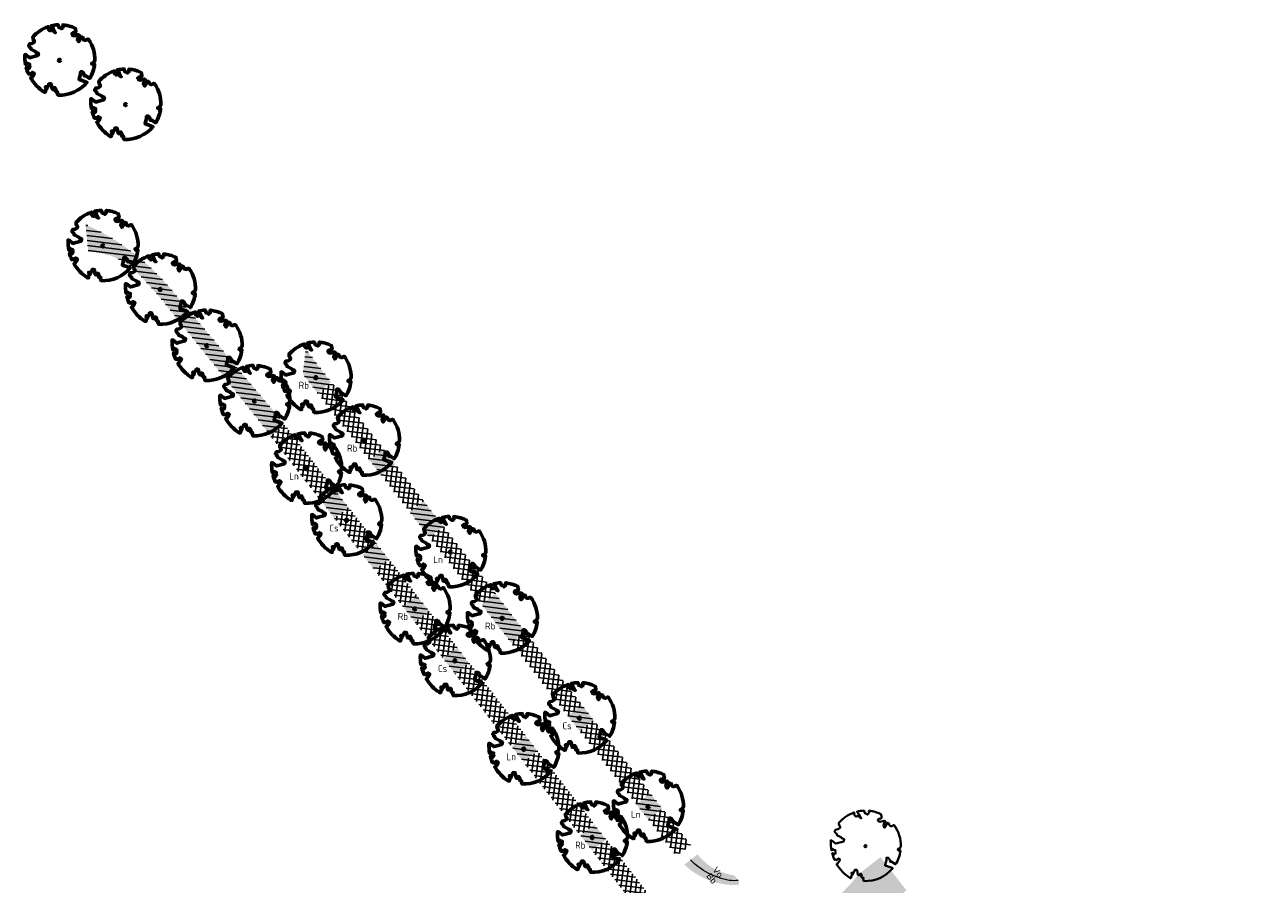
# Model space of a CAD drawing. Header units: metres. Extents: x 197065 to 198435, y 354837 to 355601.
# Tile 9 of 10: x 197065 to 197226, y 355490 to 355601. Entities that reach past the tile are written whole.
import ezdxf

# ---------------------------------------------------------------- set-up
doc = ezdxf.new("R2010")
doc.units = ezdxf.units.M
for name, color, linetype, lineweight in [('N-WE-GR-BEPLANING-T', 7, 'Continuous', 20), ('N-WE-GR-BOOM-S', 86, 'Continuous', 40), ('N-WE-GR-BOOMSPIEGELS-A', 62, 'Continuous', 20), ('N-WE-GR-PLANTVAKKEN-G', 7, 'Continuous', 20)]:
    doc.layers.add(name, color=color, linetype=linetype, lineweight=lineweight)
doc.layers.add('N-WE-GR-GREENTOCOLOUR-A', color=7, linetype='Continuous', lineweight=20, true_color=0x008f00)
doc.layers.add('N-WE-GR-PLANTVAKKEN-A', color=7, linetype='Continuous', lineweight=20, true_color=0xffab57)
doc.layers.add('N-WE-RI-BOMENSTROOK_BOMENGROND-A', color=252, linetype='Continuous')
doc.layers.add('N-WE-RI-BOMENSTROOK_BOMENZAND-A', color=252, linetype='Continuous')
doc.styles.add('NLCS-ISO-M500-T25', font='NLCS-ISO.ttf', dxfattribs={"height": 1})
doc.styles.get("Standard").update_dxf_attribs({"font": 'arial.ttf'})
pattern_1 = [(352.816941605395, (197149.4492338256, 355488.5934941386), (0.07940031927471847, 0.6300163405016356), [])]
pattern_2 = [(352.816941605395, (197149.4492338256, 355488.5934941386), (0.07940031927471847, 0.6300163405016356), []), (82.81694160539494, (197149.4492338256, 355488.5934941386), (-0.6300163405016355, 0.07940031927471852), [])]

# ---------------------------------------------------------------- blocks, each defined once
blk = doc.blocks.new('*U6')
at = {"color": 86, "lineweight": 60}
blk.add_lwpolyline([(0.4325246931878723, 4.711883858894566), (0.4412366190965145, 4.722067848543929), (0.4495406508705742, 4.730963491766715), (0.457499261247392, 4.738955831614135), (0.4651749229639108, 4.746429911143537), (0.4726301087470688, 4.753770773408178), (0.4799272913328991, 4.761363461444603), (0.4871289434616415, 4.769593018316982), (0.4942975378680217, 4.778844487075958), (0.5013792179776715, 4.78953650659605), (0.507854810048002, 4.802222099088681), (0.5130888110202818, 4.817487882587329), (0.5164457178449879, 4.835920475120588), (0.5172900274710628, 4.858106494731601), (0.5149862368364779, 4.884632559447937), (0.5088988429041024, 4.916085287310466), (0.4752610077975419, 5.034436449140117, -0.5293802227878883), (0.5290991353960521, 5.098767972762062, -0.08713876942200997), (2.218306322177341, 4.624671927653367, -0.3723405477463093), (2.284485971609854, 4.472597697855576), (2.353810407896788, 4.119139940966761), (2.180208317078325, 3.946086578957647), (1.99206671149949, 3.985480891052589), (1.766984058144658, 3.816663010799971), (1.853127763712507, 3.602310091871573), (2.086202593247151, 3.527331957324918), (2.711896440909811, 3.67116193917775), (2.864476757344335, 3.58686285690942), (2.849520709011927, 3.452573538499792), (2.706793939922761, 3.364669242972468), (2.577044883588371, 2.941253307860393), (2.743005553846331, 2.669806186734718), (3.167776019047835, 3.346672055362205, -0.5046405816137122), (3.406018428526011, 3.139734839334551, 0.3319483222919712), (3.543642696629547, 2.921146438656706, 0.282007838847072), (3.99290985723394, 3.003759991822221), (3.956968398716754, 2.985163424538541, -0.5121558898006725), (4.162740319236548, 2.983535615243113, -0.1607604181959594), (5.094490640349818, -0.05607239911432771), (4.977332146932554, -0.1690536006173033), (4.976312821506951, -0.2938416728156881), (4.8618704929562, -0.3148519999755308), (4.876229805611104, -0.4378637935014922), (4.698090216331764, -0.3805204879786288), (4.644143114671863, -0.5192137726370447), (4.863809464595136, -0.6652633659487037), (4.932503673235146, -0.7196641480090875), (5.053640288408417, -0.5992007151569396, -0.1063709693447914), (4.340554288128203, -2.610345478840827), (3.70529781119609, -2.2009414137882), (3.587571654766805, -2.281876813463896), (3.512459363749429, -1.944794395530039), (3.286149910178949, -1.67334727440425), (3.023546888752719, -1.675915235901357), (3.029665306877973, -1.990035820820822), (2.830389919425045, -2.677651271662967), (2.860626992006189, -2.808775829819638), (3.005150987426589, -2.829446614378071), (3.929857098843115, -3.182947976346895, -0.2362982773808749), (-0.2250862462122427, -5.013472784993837, 0.1596250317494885), (-0.3470448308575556, -4.770134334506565, 0.3508021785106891), (-0.3148115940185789, -4.527846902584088, -0.5046405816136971), (-0.6000098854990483, -4.392775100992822), (-0.530619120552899, -4.170222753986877), (-0.6474450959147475, -3.962362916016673), (-0.8016343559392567, -3.977834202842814), (-0.8248145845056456, -4.14384857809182), (-0.941790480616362, -4.211479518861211), (-1.080272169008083, -4.105602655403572), (-1.199847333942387, -3.474824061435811), (-1.291065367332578, -3.383747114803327), (-1.521968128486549, -3.390946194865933), (-1.586173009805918, -3.664879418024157), (-1.680264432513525, -3.694423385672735), (-1.769024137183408, -3.922911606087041), (-2.003269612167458, -3.79763926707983, 0.7335825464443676), (-1.917708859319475, -3.972704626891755, -0.8616245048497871), (-1.870123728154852, -4.127626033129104, 0.2799778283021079), (-2.04306959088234, -4.392508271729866), (-2.03586990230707, -4.402599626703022, -0.8270561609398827), (-2.207893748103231, -4.582742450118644, -0.1167741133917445), (-4.152188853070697, -2.556267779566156), (-4.114413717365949, -2.549202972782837), (-4.083543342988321, -2.540638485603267), (-4.058769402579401, -2.530881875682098), (-4.039283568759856, -2.520240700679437), (-4.02427751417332, -2.509022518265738), (-4.012942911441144, -2.497534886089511), (-4.004471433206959, -2.486085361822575), (-3.767567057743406, -2.183934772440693), (-3.762478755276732, -2.173394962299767), (-3.758320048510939, -2.163280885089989), (-3.754774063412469, -2.153365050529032), (-3.751523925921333, -2.143419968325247), (-3.748252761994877, -2.133218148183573), (-3.744643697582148, -2.12253209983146), (-3.740379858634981, -2.111134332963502), (-3.735144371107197, -2.09879735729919), (-3.7287288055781, -2.085363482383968), (-3.721358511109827, -2.070954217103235), (-3.713367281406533, -2.055760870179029), (-3.705088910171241, -2.03997475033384), (-3.696857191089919, -2.02378716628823), (-3.689005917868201, -2.007389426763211), (-3.681868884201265, -1.990972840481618), (-3.675779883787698, -1.974728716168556), (-3.671016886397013, -1.958854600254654), (-3.667634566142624, -1.943572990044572), (-3.665631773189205, -1.929112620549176), (-3.665007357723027, -1.915702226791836), (-3.665760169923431, -1.903570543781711), (-3.66788905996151, -1.892946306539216), (-3.671392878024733, -1.884058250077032), (-3.676270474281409, -1.877135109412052), (-3.682496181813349, -1.87228834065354), (-3.689946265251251, -1.869160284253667), (-3.698472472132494, -1.867276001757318), (-3.707926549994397, -1.86616055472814), (-3.718160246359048, -1.865339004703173), (-3.72902530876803, -1.864336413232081), (-3.740373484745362, -1.86267784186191), (-3.752056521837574, -1.859888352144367), (-3.763951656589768, -1.855601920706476), (-3.776038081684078, -1.849888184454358), (-3.788320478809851, -1.842925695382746), (-3.800803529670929, -1.834893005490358), (-3.813491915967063, -1.8259686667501), (-3.826390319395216, -1.816331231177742), (-3.839503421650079, -1.806159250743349), (-3.852835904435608, -1.795631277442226), (-3.866362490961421, -1.784873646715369), (-3.879938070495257, -1.773803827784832), (-3.893387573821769, -1.76228707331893), (-3.906535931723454, -1.750188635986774), (-4.149695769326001, -2.02842049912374), (-4.161716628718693, -2.014754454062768), (-4.172911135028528, -2.000102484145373), (-4.183104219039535, -1.984329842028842), (-4.192608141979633, -1.967625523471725), (-4.203684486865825, -1.951473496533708), (-4.219082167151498, -1.937681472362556), (-4.241550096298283, -1.928057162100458), (-4.273837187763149, -1.924408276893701), (-4.318692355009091, -1.928542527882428), (-4.378864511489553, -1.942267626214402), (-4.457102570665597, -1.96739128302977, -0.04099741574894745), (-4.791147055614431, -1.027236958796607), (-4.617442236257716, -1.057135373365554), (-4.462688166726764, -1.156360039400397), (-4.380222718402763, -1.081691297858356), (-4.281020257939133, -0.9269601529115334), (-4.376017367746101, -0.7817417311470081), (-4.322820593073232, -0.567248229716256), (-4.520005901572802, -0.551067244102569), (-4.652051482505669, -0.4231675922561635), (-4.89199676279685, -0.5800962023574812, -0.05814040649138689), (-4.988069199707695, 0.8291727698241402), (-4.851792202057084, 0.8021379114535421), (-4.298456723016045, 0.3639367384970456), (-4.059571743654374, 0.4468333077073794), (-3.128243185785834, 0.6926248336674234), (-3.048903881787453, 1.000164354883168), (-3.408870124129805, 1.143500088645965), (-3.464013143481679, 1.261371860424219), (-4.121257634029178, 1.583987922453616), (-4.135853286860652, 1.768685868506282), (-4.357977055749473, 1.956958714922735), (-4.448296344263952, 2.139788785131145), (-4.296559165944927, 2.378269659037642), (-3.957550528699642, 2.431343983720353), (-3.649608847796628, 2.632691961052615), (-3.646147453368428, 2.840191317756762), (-3.838176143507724, 3.066466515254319), (-3.787176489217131, 3.162116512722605), (-3.863200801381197, 3.31009734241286, -0.1342797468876), (-1.664191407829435, 4.834836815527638, -0.5417265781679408), (-1.596738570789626, 4.783170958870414), (-1.607648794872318, 4.639467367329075), (-1.605334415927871, 4.564777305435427), (-1.595180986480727, 4.507652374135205), (-1.578905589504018, 4.464963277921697), (-1.558225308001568, 4.433580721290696), (-1.534857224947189, 4.41037540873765), (-1.510518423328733, 4.392218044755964), (-1.486925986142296, 4.375979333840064), (-1.465438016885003, 4.359178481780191), (-1.44597670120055, 4.341928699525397), (-1.428105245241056, 4.324991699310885), (-1.411386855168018, 4.3091291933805), (-1.395384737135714, 4.295102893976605), (-1.379662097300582, 4.283674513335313), (-1.3637821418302, 4.275605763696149), (-1.347308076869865, 4.271658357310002), (-1.329896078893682, 4.272312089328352), (-1.3115742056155, 4.276919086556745), (-1.292463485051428, 4.284549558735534), (-1.272684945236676, 4.294273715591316), (-1.25235961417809, 4.305161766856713), (-1.231608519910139, 4.316283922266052), (-1.210552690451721, 4.326710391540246), (-1.189313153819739, 4.335511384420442), (-1.168017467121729, 4.342023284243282), (-1.146819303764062, 4.346647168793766), (-1.125878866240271, 4.350050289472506), (-1.105356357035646, 4.352899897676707), (-1.085411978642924, 4.355863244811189), (-1.066205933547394, 4.359607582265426), (-1.047898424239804, 4.364800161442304), (-1.030649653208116, 4.372108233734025), (-1.014588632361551, 4.38201337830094), (-0.9997196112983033, 4.394254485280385), (-0.9860156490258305, 4.40838477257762), (-0.9734498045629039, 4.423957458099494), (-0.9628477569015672, 4.324096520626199), (-0.940279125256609, 4.298315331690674), (-0.8338833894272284, 4.117847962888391), (-0.6106941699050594, 3.995871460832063), (-0.9268198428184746, 4.507921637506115), (-0.9210099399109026, 4.523481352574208), (-0.9169947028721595, 4.538581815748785), (-0.9151697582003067, 4.553389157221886), (-0.9159307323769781, 4.56806950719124), (-0.9196732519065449, 4.58278899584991), (-0.9267929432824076, 4.59771375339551), (-0.9376854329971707, 4.613009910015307), (-0.9526429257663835, 4.628990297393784), (-0.9715439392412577, 4.64655455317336), (-0.9941635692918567, 4.666749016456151), (-1.020276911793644, 4.690620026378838), (-1.049659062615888, 4.719213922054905), (-1.082085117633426, 4.753577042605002), (-1.117330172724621, 4.794755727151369), (-1.199269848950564, 4.900951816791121, -0.5431042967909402), (-1.17106461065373, 4.981224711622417, -0.04676559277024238), (-0.234242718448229, 5.117425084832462, -0.3851675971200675), (-0.1815216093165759, 5.074406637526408), (-0.1522898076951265, 4.88240583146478), (-0.1377666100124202, 4.822421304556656), (-0.1214819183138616, 4.780422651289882), (-0.1038292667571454, 4.753143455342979), (-0.08520218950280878, 4.737317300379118), (-0.06599422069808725, 4.729677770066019), (-0.04659889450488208, 4.72695844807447), (-0.02740974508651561, 4.725892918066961), (-0.008747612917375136, 4.723795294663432), (0.009357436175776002, 4.720301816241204), (0.02694803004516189, 4.715629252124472), (0.04406679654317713, 4.709994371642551), (0.06075636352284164, 4.703613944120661), (0.07705935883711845, 4.696704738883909), (0.09301841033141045, 4.68948352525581), (0.1086761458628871, 4.682167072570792), (0.1240417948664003, 4.674922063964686), (0.138990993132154, 4.66771483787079), (0.1533659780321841, 4.660461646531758), (0.1670089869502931, 4.653078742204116), (0.1797622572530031, 4.645482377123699), (0.1914680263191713, 4.637588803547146), (0.2019685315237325, 4.629314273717), (0.211106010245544, 4.620575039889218), (0.2188088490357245, 4.611358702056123), (0.2253500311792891, 4.601938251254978), (0.2310886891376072, 4.59265802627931), (0.236383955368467, 4.583862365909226), (0.2415949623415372, 4.575895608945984), (0.2470808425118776, 4.56910209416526), (0.2532007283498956, 4.563826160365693), (0.2603137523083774, 4.560412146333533), (0.2686849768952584, 4.559130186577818), (0.2782031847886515, 4.55995359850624), (0.2886630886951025, 4.562781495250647), (0.2998594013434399, 4.567512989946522), (0.31158683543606, 4.574047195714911), (0.3236401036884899, 4.582283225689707), (0.3358139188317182, 4.592120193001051), (0.3479029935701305, 4.603457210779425), (0.3597324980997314, 4.616146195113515), (0.3712494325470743, 4.629850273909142), (0.382431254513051, 4.644185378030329), (0.393255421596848, 4.658767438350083), (0.4036993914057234, 4.673212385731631), (0.4137406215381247, 4.687136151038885), (0.4233565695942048, 4.700154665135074)], format="xyb", close=True, dxfattribs=at)
blk.add_circle((0, 0), 0.15, dxfattribs=at)
at = {"color": 7, "style": 'NLCS-ISO-M500-T25'}
for tag, p in [('NR', (-2.46167861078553, -0.401857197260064)), ('NAAM', (-2.46167861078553, -1.601857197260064))]:
    blk.add_attdef(tag, p, '', height=1, dxfattribs=at)
at = {"color": 7, "style": 'NLCS-ISO-M500-T25', "flags": 1}
for tag, p in [('WETNAAM', (-2.46167861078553, -2.801857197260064)), ('STAMDIA', (-2.46167861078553, -4.001857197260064)), ('STAMOMTR', (-2.46167861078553, -5.201857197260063)), ('OPMERKING', (-2.46167861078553, -6.401857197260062)), ('HANDH_KAPPEN', (-2.46167861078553, -7.601857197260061))]:
    blk.add_attdef(tag, p, '', height=1, dxfattribs=at)
blk = doc.blocks.new('*U7')
at = {"color": 252}
blk.add_lwpolyline([(0.4325246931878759, 4.711883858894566), (0.441236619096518, 4.722067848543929), (0.4495406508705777, 4.730963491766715), (0.4574992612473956, 4.738955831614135), (0.4651749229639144, 4.746429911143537), (0.4726301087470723, 4.753770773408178), (0.4799272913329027, 4.761363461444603), (0.487128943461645, 4.769593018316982), (0.4942975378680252, 4.778844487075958), (0.501379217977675, 4.78953650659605), (0.5078548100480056, 4.802222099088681), (0.5130888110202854, 4.817487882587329), (0.5164457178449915, 4.835920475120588), (0.5172900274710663, 4.858106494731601), (0.5149862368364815, 4.884632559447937), (0.5088988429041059, 4.916085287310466), (0.4752610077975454, 5.034436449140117, -0.5293802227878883), (0.5290991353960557, 5.098767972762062, -0.08713876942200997), (2.218306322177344, 4.624671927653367, -0.3723405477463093), (2.284485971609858, 4.472597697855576), (2.353810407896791, 4.119139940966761), (2.180208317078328, 3.946086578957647), (1.992066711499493, 3.985480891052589), (1.766984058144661, 3.816663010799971), (1.853127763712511, 3.602310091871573), (2.086202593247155, 3.527331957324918), (2.711896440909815, 3.67116193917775), (2.864476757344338, 3.58686285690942), (2.84952070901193, 3.452573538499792), (2.706793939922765, 3.364669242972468), (2.577044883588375, 2.941253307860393), (2.743005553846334, 2.669806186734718), (3.167776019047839, 3.346672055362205, -0.5046405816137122), (3.406018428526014, 3.139734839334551, 0.3319483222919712), (3.543642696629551, 2.921146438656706, 0.282007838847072), (3.992909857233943, 3.003759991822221), (3.956968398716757, 2.985163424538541, -0.5121558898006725), (4.162740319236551, 2.983535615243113, -0.1607604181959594), (5.094490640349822, -0.05607239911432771), (4.977332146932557, -0.1690536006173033), (4.976312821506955, -0.2938416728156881), (4.861870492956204, -0.3148519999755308), (4.876229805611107, -0.4378637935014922), (4.698090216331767, -0.3805204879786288), (4.644143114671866, -0.5192137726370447), (4.863809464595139, -0.6652633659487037), (4.93250367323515, -0.7196641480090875), (5.05364028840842, -0.5992007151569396, -0.1063709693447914), (4.340554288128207, -2.610345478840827), (3.705297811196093, -2.2009414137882), (3.587571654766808, -2.281876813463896), (3.512459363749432, -1.944794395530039), (3.286149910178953, -1.67334727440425), (3.023546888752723, -1.675915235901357), (3.029665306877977, -1.990035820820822), (2.830389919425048, -2.677651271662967), (2.860626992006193, -2.808775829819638), (3.005150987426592, -2.829446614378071), (3.929857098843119, -3.182947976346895, -0.2362982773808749), (-0.2250862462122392, -5.013472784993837, 0.1596250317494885), (-0.347044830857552, -4.770134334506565, 0.3508021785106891), (-0.3148115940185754, -4.527846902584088, -0.5046405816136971), (-0.6000098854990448, -4.392775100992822), (-0.5306191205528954, -4.170222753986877), (-0.647445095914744, -3.962362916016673), (-0.8016343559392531, -3.977834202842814), (-0.824814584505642, -4.14384857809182), (-0.9417904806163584, -4.211479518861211), (-1.080272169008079, -4.105602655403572), (-1.199847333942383, -3.474824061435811), (-1.291065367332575, -3.383747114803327), (-1.521968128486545, -3.390946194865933), (-1.586173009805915, -3.664879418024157), (-1.680264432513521, -3.694423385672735), (-1.769024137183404, -3.922911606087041), (-2.003269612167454, -3.79763926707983, 0.7335825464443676), (-1.917708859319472, -3.972704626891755, -0.8616245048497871), (-1.870123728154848, -4.127626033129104, 0.2799778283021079), (-2.043069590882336, -4.392508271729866), (-2.035869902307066, -4.402599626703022, -0.8270561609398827), (-2.207893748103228, -4.582742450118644, -0.1167741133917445), (-4.152188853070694, -2.556267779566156), (-4.114413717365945, -2.549202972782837), (-4.083543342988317, -2.540638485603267), (-4.058769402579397, -2.530881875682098), (-4.039283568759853, -2.520240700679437), (-4.024277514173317, -2.509022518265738), (-4.01294291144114, -2.497534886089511), (-4.004471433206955, -2.486085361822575), (-3.767567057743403, -2.183934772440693), (-3.762478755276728, -2.173394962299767), (-3.758320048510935, -2.163280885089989), (-3.754774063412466, -2.153365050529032), (-3.75152392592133, -2.143419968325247), (-3.748252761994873, -2.133218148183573), (-3.744643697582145, -2.12253209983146), (-3.740379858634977, -2.111134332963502), (-3.735144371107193, -2.09879735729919), (-3.728728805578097, -2.085363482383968), (-3.721358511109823, -2.070954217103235), (-3.71336728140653, -2.055760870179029), (-3.705088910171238, -2.03997475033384), (-3.696857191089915, -2.02378716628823), (-3.689005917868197, -2.007389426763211), (-3.681868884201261, -1.990972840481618), (-3.675779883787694, -1.974728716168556), (-3.671016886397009, -1.958854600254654), (-3.66763456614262, -1.943572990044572), (-3.665631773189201, -1.929112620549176), (-3.665007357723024, -1.915702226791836), (-3.665760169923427, -1.903570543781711), (-3.667889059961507, -1.892946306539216), (-3.671392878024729, -1.884058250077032), (-3.676270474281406, -1.877135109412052), (-3.682496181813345, -1.87228834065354), (-3.689946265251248, -1.869160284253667), (-3.69847247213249, -1.867276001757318), (-3.707926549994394, -1.86616055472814), (-3.718160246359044, -1.865339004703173), (-3.729025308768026, -1.864336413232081), (-3.740373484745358, -1.86267784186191), (-3.75205652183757, -1.859888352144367), (-3.763951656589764, -1.855601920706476), (-3.776038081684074, -1.849888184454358), (-3.788320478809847, -1.842925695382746), (-3.800803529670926, -1.834893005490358), (-3.813491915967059, -1.8259686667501), (-3.826390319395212, -1.816331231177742), (-3.839503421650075, -1.806159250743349), (-3.852835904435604, -1.795631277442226), (-3.866362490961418, -1.784873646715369), (-3.879938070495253, -1.773803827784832), (-3.893387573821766, -1.76228707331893), (-3.90653593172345, -1.750188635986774), (-4.149695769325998, -2.02842049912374), (-4.16171662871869, -2.014754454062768), (-4.172911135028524, -2.000102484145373), (-4.183104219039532, -1.984329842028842), (-4.19260814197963, -1.967625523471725), (-4.203684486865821, -1.951473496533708), (-4.219082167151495, -1.937681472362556), (-4.24155009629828, -1.928057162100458), (-4.273837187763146, -1.924408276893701), (-4.318692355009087, -1.928542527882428), (-4.378864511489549, -1.942267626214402), (-4.457102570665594, -1.96739128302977, -0.04099741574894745), (-4.791147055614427, -1.027236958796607), (-4.617442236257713, -1.057135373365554), (-4.46268816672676, -1.156360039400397), (-4.380222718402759, -1.081691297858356), (-4.281020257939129, -0.9269601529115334), (-4.376017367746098, -0.7817417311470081), (-4.322820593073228, -0.567248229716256), (-4.520005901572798, -0.551067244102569), (-4.652051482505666, -0.4231675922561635), (-4.891996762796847, -0.5800962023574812, -0.05814040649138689), (-4.988069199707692, 0.8291727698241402), (-4.85179220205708, 0.8021379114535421), (-4.298456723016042, 0.3639367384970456), (-4.05957174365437, 0.4468333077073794), (-3.128243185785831, 0.6926248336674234), (-3.048903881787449, 1.000164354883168), (-3.408870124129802, 1.143500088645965), (-3.464013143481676, 1.261371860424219), (-4.121257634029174, 1.583987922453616), (-4.135853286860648, 1.768685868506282), (-4.357977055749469, 1.956958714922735), (-4.448296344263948, 2.139788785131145), (-4.296559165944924, 2.378269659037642), (-3.957550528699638, 2.431343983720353), (-3.649608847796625, 2.632691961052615), (-3.646147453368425, 2.840191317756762), (-3.83817614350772, 3.066466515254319), (-3.787176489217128, 3.162116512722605), (-3.863200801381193, 3.31009734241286, -0.1342797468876), (-1.664191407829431, 4.834836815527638, -0.5417265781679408), (-1.596738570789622, 4.783170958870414), (-1.607648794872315, 4.639467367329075), (-1.605334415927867, 4.564777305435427), (-1.595180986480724, 4.507652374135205), (-1.578905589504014, 4.464963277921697), (-1.558225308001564, 4.433580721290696), (-1.534857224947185, 4.41037540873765), (-1.51051842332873, 4.392218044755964), (-1.486925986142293, 4.375979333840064), (-1.465438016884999, 4.359178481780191), (-1.445976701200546, 4.341928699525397), (-1.428105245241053, 4.324991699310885), (-1.411386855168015, 4.3091291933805), (-1.395384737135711, 4.295102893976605), (-1.379662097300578, 4.283674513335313), (-1.363782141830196, 4.275605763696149), (-1.347308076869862, 4.271658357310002), (-1.329896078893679, 4.272312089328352), (-1.311574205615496, 4.276919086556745), (-1.292463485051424, 4.284549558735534), (-1.272684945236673, 4.294273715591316), (-1.252359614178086, 4.305161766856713), (-1.231608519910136, 4.316283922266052), (-1.210552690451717, 4.326710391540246), (-1.189313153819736, 4.335511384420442), (-1.168017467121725, 4.342023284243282), (-1.146819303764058, 4.346647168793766), (-1.125878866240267, 4.350050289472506), (-1.105356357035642, 4.352899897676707), (-1.08541197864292, 4.355863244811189), (-1.066205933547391, 4.359607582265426), (-1.047898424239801, 4.364800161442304), (-1.030649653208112, 4.372108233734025), (-1.014588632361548, 4.38201337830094), (-0.9997196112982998, 4.394254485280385), (-0.986015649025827, 4.40838477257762), (-0.9734498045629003, 4.423957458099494), (-0.9628477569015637, 4.324096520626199), (-0.9402791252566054, 4.298315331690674), (-0.8338833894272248, 4.117847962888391), (-0.6106941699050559, 3.995871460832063), (-0.9268198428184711, 4.507921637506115), (-0.9210099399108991, 4.523481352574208), (-0.9169947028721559, 4.538581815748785), (-0.9151697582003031, 4.553389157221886), (-0.9159307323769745, 4.56806950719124), (-0.9196732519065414, 4.58278899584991), (-0.926792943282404, 4.59771375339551), (-0.9376854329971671, 4.613009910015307), (-0.95264292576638, 4.628990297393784), (-0.9715439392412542, 4.64655455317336), (-0.9941635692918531, 4.666749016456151), (-1.020276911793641, 4.690620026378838), (-1.049659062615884, 4.719213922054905), (-1.082085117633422, 4.753577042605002), (-1.117330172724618, 4.794755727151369), (-1.199269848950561, 4.900951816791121, -0.5431042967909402), (-1.171064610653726, 4.981224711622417, -0.04676559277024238), (-0.2342427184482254, 5.117425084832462, -0.3851675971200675), (-0.1815216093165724, 5.074406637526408), (-0.1522898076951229, 4.88240583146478), (-0.1377666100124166, 4.822421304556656), (-0.121481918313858, 4.780422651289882), (-0.1038292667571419, 4.753143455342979), (-0.08520218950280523, 4.737317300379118), (-0.0659942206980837, 4.729677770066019), (-0.04659889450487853, 4.72695844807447), (-0.02740974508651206, 4.725892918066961), (-0.008747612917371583, 4.723795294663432), (0.009357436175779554, 4.720301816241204), (0.02694803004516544, 4.715629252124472), (0.04406679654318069, 4.709994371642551), (0.06075636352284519, 4.703613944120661), (0.077059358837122, 4.696704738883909), (0.093018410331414, 4.68948352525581), (0.1086761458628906, 4.682167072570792), (0.1240417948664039, 4.674922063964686), (0.1389909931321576, 4.66771483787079), (0.1533659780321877, 4.660461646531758), (0.1670089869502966, 4.653078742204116), (0.1797622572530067, 4.645482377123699), (0.1914680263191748, 4.637588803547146), (0.2019685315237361, 4.629314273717), (0.2111060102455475, 4.620575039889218), (0.2188088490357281, 4.611358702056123), (0.2253500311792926, 4.601938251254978), (0.2310886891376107, 4.59265802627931), (0.2363839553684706, 4.583862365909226), (0.2415949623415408, 4.575895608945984), (0.2470808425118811, 4.56910209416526), (0.2532007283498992, 4.563826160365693), (0.2603137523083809, 4.560412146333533), (0.2686849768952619, 4.559130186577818), (0.278203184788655, 4.55995359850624), (0.288663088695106, 4.562781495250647), (0.2998594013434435, 4.567512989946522), (0.3115868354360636, 4.574047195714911), (0.3236401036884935, 4.582283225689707), (0.3358139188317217, 4.592120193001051), (0.3479029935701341, 4.603457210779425), (0.359732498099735, 4.616146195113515), (0.3712494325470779, 4.629850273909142), (0.3824312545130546, 4.644185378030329), (0.3932554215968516, 4.658767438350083), (0.403699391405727, 4.673212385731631), (0.4137406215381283, 4.687136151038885), (0.4233565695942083, 4.700154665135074)], format="xyb", close=True, dxfattribs=at)
blk.add_circle((7.105427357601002e-15, 0), 0.15, dxfattribs=at)
at = {"color": 7, "style": 'NLCS-ISO-M500-T25'}
for tag, p in [('NR', (-2.46167861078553, -0.401857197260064)), ('NAAM', (-2.46167861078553, -1.601857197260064))]:
    blk.add_attdef(tag, p, '', height=1, dxfattribs=at)
at = {"color": 7, "style": 'NLCS-ISO-M500-T25', "flags": 1}
for tag, p in [('WETNAAM', (-2.46167861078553, -2.801857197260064)), ('STAMDIA', (-2.46167861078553, -4.001857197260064)), ('STAMOMTR', (-2.46167861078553, -5.201857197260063)), ('OPMERKING', (-2.46167861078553, -6.401857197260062))]:
    blk.add_attdef(tag, p, '', height=1, dxfattribs=at)

msp = doc.modelspace()

# ---------------------------------------------------------------- hatches: boundary and pattern name
at = {"layer": 'N-WE-GR-BOOMSPIEGELS-A'}
h = msp.add_hatch(color=256, dxfattribs=at)
h.dxf.hatch_style = 1
edge = h.paths.add_edge_path()
edge.add_line((197103.0913910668, 355557.0384965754), (197104.8879649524, 355554.6405591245))
edge.add_line((197104.8879649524, 355554.6405591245), (197103.1438985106, 355553.2850457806))
edge.add_line((197103.1438985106, 355553.2850457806), (197101.4490365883, 355555.4698881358))
edge.add_arc((197102.0812328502, 355555.9601206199), 0.8000000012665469, 172.8207053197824, 217.7915564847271, ccw=False)
edge.add_line((197101.2875049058, 355556.0601003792), (197101.6492122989, 355558.9316542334))
edge.add_line((197101.6492122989, 355558.9316542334), (197103.0913910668, 355557.0384965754))
h = msp.add_hatch(color=256, dxfattribs=at)
h.dxf.hatch_style = 1
h.paths.add_polyline_path([(197109.8831644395, 355544.5931216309), (197111.7007440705, 355546.0025201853), (197113.2303725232, 355544.0298904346), (197111.4127910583, 355542.6204942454)])
h = msp.add_hatch(color=256, dxfattribs=at)
h.dxf.hatch_style = 1
h.paths.add_polyline_path([(197105.6310242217, 355540.448360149), (197103.8157689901, 355539.0359640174), (197105.3477301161, 355537.0603260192), (197107.1629812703, 355538.4727274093)])
h = msp.add_hatch(color=256, dxfattribs=at)
h.dxf.hatch_style = 1
h.paths.add_polyline_path([(197115.0894847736, 355537.8789797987), (197116.9070644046, 355539.2883783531), (197119.4758247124, 355535.9756699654), (197117.6582271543, 355534.56629453)])
h = msp.add_hatch(color=256, dxfattribs=at)
h.dxf.hatch_style = 1
h.paths.add_polyline_path([(197110.8396707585, 355533.7312182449), (197109.0244155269, 355532.3188221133), (197110.556376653, 355530.3431841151), (197112.3716278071, 355531.7555855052)])
h = msp.add_hatch(color=256, dxfattribs=at)
h.dxf.hatch_style = 1
h.paths.add_polyline_path([(197116.0474873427, 355527.0135660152), (197114.238673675, 355525.6061648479), (197115.7738963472, 355523.6330730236), (197117.5808284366, 355525.0295679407)])
h = msp.add_hatch(color=256, dxfattribs=at)
h.dxf.hatch_style = 1
h.paths.add_polyline_path([(197128.2317035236, 355520.9255790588), (197124.3959367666, 355525.8713471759), (197126.2133597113, 355527.2819458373), (197130.049244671, 355522.3397709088)])
h = msp.add_hatch(color=256, dxfattribs=at)
h.dxf.hatch_style = 1
h.paths.add_polyline_path([(197121.2579129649, 355520.2928406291), (197119.4490992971, 355518.8854394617), (197120.9843219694, 355516.9123476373), (197122.7912540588, 355518.3088425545)])
h = msp.add_hatch(color=256, dxfattribs=at)
h.dxf.hatch_style = 1
h.paths.add_polyline_path([(197137.3996793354, 355512.8544423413), (197135.5881708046, 355511.4544105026), (197137.1279813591, 355509.4754222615), (197138.93525404, 355510.8834328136)])
h = msp.add_hatch(color=256, dxfattribs=at)
h.dxf.hatch_style = 1
h.paths.add_polyline_path([(197130.1494889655, 355508.8390176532), (197128.3406752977, 355507.4316164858), (197129.87589797, 355505.4585246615), (197131.6828300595, 355506.8550195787)])
h = msp.add_hatch(color=256, dxfattribs=at)
h.dxf.hatch_style = 1
h.paths.add_polyline_path([(197146.2848791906, 355501.3862091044), (197144.4733706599, 355499.9861772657), (197146.0131812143, 355498.0071890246), (197147.8204538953, 355499.4151995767)])
h = msp.add_hatch(color=256, dxfattribs=at)
h.dxf.hatch_style = 1
h.paths.add_polyline_path([(197139.0245102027, 355497.3723497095), (197137.2156965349, 355495.9649485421), (197138.7509192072, 355493.9918567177), (197140.5578512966, 355495.3883516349)])
h = msp.add_hatch(color=256, dxfattribs=at)
h.dxf.hatch_style = 1
edge = h.paths.add_edge_path()
edge.add_line((197179.467, 355488.846), (197176.1230000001, 355493.1340000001))
edge.add_line((197176.1230000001, 355493.1340000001), (197173.2790713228, 355490.9104082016))
edge.add_arc((197153.3508353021, 355506.4714568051), 25.28400333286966, 306.9798088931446, 322.0153494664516, ccw=False)
edge.add_line((197168.5600114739, 355486.2733929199), (197167.0341892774, 355485.0500504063))
edge.add_arc((197159.864267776, 355480.8123808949), 8.328602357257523, 0.0056223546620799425, 30.584543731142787, ccw=False)
edge.add_line((197168.1928700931, 355480.813198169), (197168.1576579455, 355479.9846892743))
edge.add_arc((197172.346791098, 355480.0775854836), 4.190163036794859, 181.2703555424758, 193.4622236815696)
edge.add_line((197168.2717585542, 355479.1020978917), (197177.71, 355487.303))
edge.add_line((197177.71, 355487.303), (197179.467, 355488.846))
at = {"layer": 'N-WE-GR-GREENTOCOLOUR-A', "transparency": 33554623}
h = msp.add_hatch(color=256, dxfattribs=at)
h.dxf.hatch_style = 1
edge = h.paths.add_edge_path()
edge.add_line((197077.663867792, 355570.513251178), (197078.8728677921, 355569.740251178))
edge.add_line((197078.8728677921, 355569.740251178), (197080.2483711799, 355568.3988539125))
edge.add_line((197080.2483711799, 355568.3988539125), (197080.7081697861, 355567.9255299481))
edge.add_line((197080.7081697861, 355567.9255299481), (197082.5885553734, 355565.8504828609))
edge.add_line((197082.5885553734, 355565.8504828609), (197094.8164509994, 355550.6417665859))
edge.add_line((197094.8164509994, 355550.6417665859), (197097.0706573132, 355547.7347113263))
edge.add_line((197097.0706573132, 355547.7347113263), (197098.8905034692, 355549.1411869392))
edge.add_line((197098.8905034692, 355549.1411869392), (197097.590951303, 355550.8171071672))
edge.add_line((197097.590951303, 355550.8171071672), (197097.2489392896, 355551.2225167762))
edge.add_line((197097.2489392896, 355551.2225167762), (197083.9746630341, 355566.957400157))
edge.add_arc((197060.8172557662, 355547.4213277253), 30.29725461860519, 40.15167804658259, 66.08348127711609)
edge.add_line((197073.0999189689, 355575.1171725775), (197073.448529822, 355571.5935448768))
edge.add_line((197073.448529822, 355571.5935448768), (197074.8003938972, 355571.463120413))
edge.add_line((197074.8003938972, 355571.463120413), (197076.3450652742, 355571.0899767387))
edge.add_line((197076.3450652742, 355571.0899767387), (197077.663867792, 355570.513251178))
at = {"layer": 'N-WE-GR-PLANTVAKKEN-A'}
h = msp.add_hatch(color=256, dxfattribs=at)
h.dxf.hatch_style = 1
h.paths.add_polyline_path([(197157.6959386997, 355489.4976408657, 0.3353081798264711), (197157.6885051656, 355490.1004333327), (197157.1868826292, 355490.7475881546, 0.02445240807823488), (197156.8052044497, 355490.8324791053, -0.1874665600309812), (197152.4574240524, 355493.4421488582), (197152.4196974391, 355493.4908016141), (197150.6967257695, 355492.1547645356, 0.01913498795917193), (197151.2621760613, 355491.6623302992, 0.1786971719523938)])
at = {"layer": 'N-WE-RI-BOMENSTROOK_BOMENGROND-A'}
h = msp.add_hatch(dxfattribs=at)
h.set_pattern_fill('ANSI31', color=256, scale=0.2)
h.set_pattern_definition(pattern_1)
h.paths.add_polyline_path([(197098.8898367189, 355549.1419911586), (197097.5909513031, 355550.8171071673), (197097.2489392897, 355551.2225167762), (197083.9746630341, 355566.9574001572, 0.1136341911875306), (197073.099918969, 355575.1171725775), (197073.448529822, 355571.5935448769), (197074.8003938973, 355571.463120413), (197076.3450652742, 355571.0899767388), (197077.6638677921, 355570.513251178), (197078.8728677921, 355569.740251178), (197080.2483711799, 355568.3988539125), (197080.7081697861, 355567.9255299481), (197082.5885553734, 355565.8504828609), (197094.8164509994, 355550.641766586), (197097.0729238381, 355547.731788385)])
h.paths.add_polyline_path([(197107.1668728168, 355538.4674578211), (197105.6326191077, 355540.4461180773), (197103.8158460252, 355539.0360238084), (197105.3501315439, 355537.0573882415)])
h.paths.add_polyline_path([(197112.3730852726, 355531.7532321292), (197110.841155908, 355533.7288947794), (197109.0244908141, 355532.3188843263), (197110.5564519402, 355530.3432463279)])
h.paths.add_polyline_path([(197117.5839047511, 355525.0330649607), (197116.0496510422, 355527.0117252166), (197114.2330939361, 355525.6017985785), (197115.7673794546, 355523.6231630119)])
h.paths.add_polyline_path([(197122.7901213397, 355518.3188339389), (197121.2558676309, 355520.2974941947), (197119.4394184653, 355518.887651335), (197120.9737039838, 355516.9090157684)])
h.paths.add_polyline_path([(197131.675277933, 355506.8600340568), (197130.1410242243, 355508.8386943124), (197128.3247592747, 355507.4289944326), (197129.8590447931, 355505.4503588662)])
h.paths.add_polyline_path([(197140.5604124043, 355495.4012627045), (197139.0261584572, 355497.3799232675), (197137.2100777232, 355495.9703663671), (197138.74436348, 355493.9917304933)])
h.paths.add_polyline_path([(197165.4693746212, 355463.2772578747), (197162.4768891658, 355467.1365361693), (197160.6612946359, 355465.7273566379), (197163.6538421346, 355461.8681264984)])
h.paths.add_polyline_path([(197174.3576211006, 355451.8144731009), (197172.823367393, 355453.7931333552), (197171.0079873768, 355452.3841203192), (197172.5422728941, 355450.4054847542)])
h.paths.add_polyline_path([(197182.6300030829, 355441.145941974), (197181.0957493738, 355443.1246022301), (197179.280540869, 355441.7157223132), (197180.8148263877, 355439.7370867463)])
h.paths.add_polyline_path([(197192.84296505, 355427.9747292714), (197189.3667509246, 355432.4578513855), (197187.5517139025, 355431.0491045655), (197191.0280001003, 355426.5660383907)])
h.paths.add_polyline_path([(197205.6687912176, 355411.4338192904), (197202.6448440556, 355415.333672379), (197200.8300823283, 355413.92513923), (197203.8540921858, 355410.0253348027)])
h.paths.add_polyline_path([(197214.7406514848, 355399.7342358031), (197212.4095500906, 355402.7405558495), (197210.594990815, 355401.332179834), (197212.92614054, 355398.3258972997)])
h = msp.add_hatch(dxfattribs=at)
h.set_pattern_fill('ANSI31', color=256, scale=0.2)
h.set_pattern_definition(pattern_1)
h.paths.add_polyline_path([(197104.9599255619, 355554.6964458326), (197103.2662573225, 355556.879749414), (197101.6528378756, 355558.96043729), (197101.3184441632, 355556.3057236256, 0.2332182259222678), (197101.4490288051, 355555.4698981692), (197103.1429858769, 355553.2862222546)])
h.paths.add_polyline_path([(197113.2322225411, 355544.0326480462), (197111.7022118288, 355546.0049811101), (197109.8852721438, 355544.5947575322), (197111.4152828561, 355542.6224244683)])
h.paths.add_polyline_path([(197119.4792174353, 355535.9796622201), (197116.9098331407, 355539.2918492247), (197115.0928934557, 355537.8816256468), (197117.6622777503, 355534.5694386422)])
h.paths.add_polyline_path([(197130.0582326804, 355522.3422795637), (197126.2214856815, 355527.2882207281), (197124.4045459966, 355525.8779971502), (197128.2412929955, 355520.9320559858)])
h.paths.add_polyline_path([(197138.9434006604, 355510.8884312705), (197137.4134549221, 355512.8606805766), (197135.5965152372, 355511.4504569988), (197137.1264609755, 355509.4782076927)])
h.paths.add_polyline_path([(197147.8332880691, 355499.4284991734), (197146.2986234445, 355501.4068315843), (197144.4816837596, 355499.9966080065), (197146.0163483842, 355498.0182755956)])
at = {"layer": 'N-WE-RI-BOMENSTROOK_BOMENZAND-A'}
h = msp.add_hatch(dxfattribs=at)
h.set_pattern_fill('ANSI37', color=256, scale=0.2)
h.set_pattern_definition(pattern_2)
h.paths.add_polyline_path([(197111.7022118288, 355546.0049811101), (197104.9599255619, 355554.6964458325), (197103.1429858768, 355553.2862222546), (197109.8852721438, 355544.5947575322)])
h.paths.add_polyline_path([(197116.9098331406, 355539.2918492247), (197113.2322225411, 355544.0326480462), (197111.4152828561, 355542.6224244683), (197115.0928934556, 355537.8816256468)])
h.paths.add_polyline_path([(197126.2214856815, 355527.288220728), (197119.4792174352, 355535.97966222), (197117.6622777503, 355534.5694386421), (197124.4045459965, 355525.8779971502)])
h.paths.add_polyline_path([(197137.4134549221, 355512.8606805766), (197130.0582326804, 355522.3422795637), (197128.2412929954, 355520.9320559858), (197135.5965152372, 355511.4504569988)])
h.paths.add_polyline_path([(197146.2986234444, 355501.4068315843), (197138.9434006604, 355510.8884312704), (197137.1264609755, 355509.4782076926), (197144.4816837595, 355499.9966080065)])
h.paths.add_polyline_path([(197151.5123058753, 355494.685886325), (197147.833288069, 355499.4284991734), (197146.0163483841, 355498.0182755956), (197149.6783648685, 355493.2975791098)])
h = msp.add_hatch(dxfattribs=at)
h.set_pattern_fill('ANSI37', color=256, scale=0.2)
h.set_pattern_definition(pattern_2)
h.paths.add_polyline_path([(197105.6326191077, 355540.4461180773), (197098.8898367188, 355549.1419911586), (197097.0729238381, 355547.731788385), (197103.8158460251, 355539.0360238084)])
h.paths.add_polyline_path([(197110.841155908, 355533.7288947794), (197107.1668728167, 355538.4674578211), (197105.3501315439, 355537.0573882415), (197109.0244908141, 355532.3188843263)])
h.paths.add_polyline_path([(197116.0496510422, 355527.0117252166), (197112.3730852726, 355531.7532321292), (197110.5564519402, 355530.3432463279), (197114.233093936, 355525.6017985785)])
h.paths.add_polyline_path([(197121.2558676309, 355520.2974941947), (197117.583904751, 355525.0330649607), (197115.7673794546, 355523.6231630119), (197119.4394184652, 355518.887651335)])
h.paths.add_polyline_path([(197130.1410242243, 355508.8386943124), (197122.7901213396, 355518.3188339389), (197120.9737039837, 355516.9090157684), (197128.3247592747, 355507.4289944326)])
h.paths.add_polyline_path([(197139.0261584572, 355497.3799232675), (197131.6752779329, 355506.8600340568), (197129.8590447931, 355505.4503588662), (197137.2100777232, 355495.9703663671)])
h.paths.add_polyline_path([(197162.4768891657, 355467.1365361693), (197140.5604124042, 355495.4012627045), (197138.7443634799, 355493.9917304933), (197160.6612946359, 355465.7273566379)])
h.paths.add_polyline_path([(197172.8233673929, 355453.7931333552), (197165.4693746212, 355463.2772578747), (197163.6538421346, 355461.8681264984), (197171.0079873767, 355452.3841203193)])
h.paths.add_polyline_path([(197181.0957493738, 355443.1246022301), (197174.3576211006, 355451.8144731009), (197172.5422728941, 355450.4054847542), (197179.2805408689, 355441.7157223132)])
h.paths.add_polyline_path([(197189.3667509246, 355432.4578513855), (197182.6300030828, 355441.145941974), (197180.8148263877, 355439.7370867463), (197187.5517139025, 355431.0491045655)])
h.paths.add_polyline_path([(197202.6448440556, 355415.333672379), (197192.84296505, 355427.9747292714), (197191.0280001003, 355426.5660383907), (197200.8300823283, 355413.92513923)])
h.paths.add_polyline_path([(197212.4095500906, 355402.7405558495), (197205.6687912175, 355411.4338192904), (197203.8540921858, 355410.0253348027), (197210.594990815, 355401.332179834)])
h.paths.add_polyline_path([(197225.7252117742, 355385.5734142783), (197221.4802162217, 355391.0425123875), (197214.7406514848, 355399.7342358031), (197212.92614054, 355398.3258972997), (197219.6651882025, 355389.635129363), (197221.2267329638, 355387.6213399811, 0.09088925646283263), (197222.5702742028, 355386.4191272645), (197223.6768677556, 355385.7247483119)])

# ---------------------------------------------------------------- linework, layer by layer
at = {"layer": 'N-WE-GR-PLANTVAKKEN-G', "flags": 128}
msp.add_lwpolyline([(197157.6917985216, 355490.096136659, -0.05160908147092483), (197156.5188569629, 355490.1158747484, -0.1547406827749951), (197151.482697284, 355492.7642273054, -0.1547406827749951)], format="xyb", dxfattribs=at)
msp.add_lwpolyline([(197157.832306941, 355490.1100487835), (197157.832306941, 355490.1100487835)], close=True, dxfattribs=at)

# ---------------------------------------------------------------- block references
at = {"layer": 'N-WE-GR-BOOM-S', "xscale": 0.9000000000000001, "yscale": 0.9000000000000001, "zscale": 0.9000000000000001}
for name, p in [('*U6', (197069.7241352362, 355596.4103994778)), ('*U6', (197078.2772194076, 355590.6725249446)), ('*U6', (197075.3252036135, 355572.3559709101)), ('*U6', (197082.7701410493, 355566.7111786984)), ('*U6', (197088.8051068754, 355559.4191114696)), ('*U6', (197094.9960848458, 355552.2480779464)), ('*U7', (197174.173, 355494.547))]:
    msp.add_blockref(name, p, dxfattribs=at)
at = {"layer": 'N-WE-GR-BOOM-S'}
ref = msp.add_blockref('*U6', (197102.9301848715, 355555.2842284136), dxfattribs=dict(at, xscale=0.9000000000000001, yscale=0.9000000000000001, zscale=0.9000000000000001))
ref.add_attrib('NAAM', 'Rb', (197100.7146741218, 355553.8425569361), dxfattribs={"layer": '0', "color": 7, "height": 0.9000000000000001, "style": 'NLCS-ISO-M500-T25'})
ref = msp.add_blockref('*U6', (197109.202478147, 355547.1318244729), dxfattribs=dict(at, xscale=0.9000000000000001, yscale=0.9000000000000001, zscale=0.9000000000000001))
ref.add_attrib('NAAM', 'Rb', (197106.9869673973, 355545.6901529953), dxfattribs={"layer": '0', "color": 7, "height": 0.9000000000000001, "style": 'NLCS-ISO-M500-T25'})
ref = msp.add_blockref('*U6', (197101.7068446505, 355543.5018760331), dxfattribs=dict(at, xscale=0.9000000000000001, yscale=0.9000000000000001, zscale=0.9000000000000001))
ref.add_attrib('NAAM', 'Ln', (197099.4913339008, 355542.0602045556), dxfattribs={"layer": '0', "color": 7, "height": 0.9000000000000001, "style": 'NLCS-ISO-M500-T25'})
ref = msp.add_blockref('*U6', (197106.9046718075, 355536.7763802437), dxfattribs=dict(at, xscale=0.9000000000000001, yscale=0.9000000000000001, zscale=0.9000000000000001))
ref.add_attrib('NAAM', 'Cs', (197104.6891610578, 355535.3347087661), dxfattribs={"layer": '0', "color": 7, "height": 0.9000000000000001, "style": 'NLCS-ISO-M500-T25'})
ref = msp.add_blockref('*U6', (197120.3925065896, 355532.6793310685), dxfattribs=dict(at, xscale=0.9000000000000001, yscale=0.9000000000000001, zscale=0.9000000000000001))
ref.add_attrib('NAAM', 'Ln', (197118.17699584, 355531.237659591), dxfattribs={"layer": '0', "color": 7, "height": 0.9000000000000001, "style": 'NLCS-ISO-M500-T25'})
ref = msp.add_blockref('*U6', (197115.7715550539, 355525.3034735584), dxfattribs=dict(at, xscale=0.9000000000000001, yscale=0.9000000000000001, zscale=0.9000000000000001))
ref.add_attrib('NAAM', 'Rb', (197113.5560443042, 355523.8618020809), dxfattribs={"layer": '0', "color": 7, "height": 0.9000000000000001, "style": 'NLCS-ISO-M500-T25'})
ref = msp.add_blockref('*U6', (197127.0769885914, 355524.0806798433), dxfattribs=dict(at, xscale=0.9000000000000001, yscale=0.9000000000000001, zscale=0.9000000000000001))
ref.add_attrib('NAAM', 'Rb', (197124.8614778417, 355522.6390083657), dxfattribs={"layer": '0', "color": 7, "height": 0.9000000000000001, "style": 'NLCS-ISO-M500-T25'})
ref = msp.add_blockref('*U6', (197120.975695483, 355518.5778527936), dxfattribs=dict(at, xscale=0.9000000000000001, yscale=0.9000000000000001, zscale=0.9000000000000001))
ref.add_attrib('NAAM', 'Cs', (197118.7601847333, 355517.136181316), dxfattribs={"layer": '0', "color": 7, "height": 0.9000000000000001, "style": 'NLCS-ISO-M500-T25'})
ref = msp.add_blockref('*U6', (197137.1136569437, 355511.1365049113), dxfattribs=dict(at, xscale=0.9000000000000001, yscale=0.9000000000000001, zscale=0.9000000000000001))
ref.add_attrib('NAAM', 'Cs', (197134.898146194, 355509.6948334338), dxfattribs={"layer": '0', "color": 7, "height": 0.9000000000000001, "style": 'NLCS-ISO-M500-T25'})
ref = msp.add_blockref('*U6', (197129.8662389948, 355507.1232284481), dxfattribs=dict(at, xscale=0.9000000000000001, yscale=0.9000000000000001, zscale=0.9000000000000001))
ref.add_attrib('NAAM', 'Ln', (197127.6507282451, 355505.6815569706), dxfattribs={"layer": '0', "color": 7, "height": 0.9000000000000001, "style": 'NLCS-ISO-M500-T25'})
ref = msp.add_blockref('*U6', (197146.0014851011, 355499.6751537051), dxfattribs=dict(at, xscale=0.9000000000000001, yscale=0.9000000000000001, zscale=0.9000000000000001))
ref.add_attrib('NAAM', 'Ln', (197143.7859743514, 355498.2334822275), dxfattribs={"layer": '0', "color": 7, "height": 0.9000000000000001, "style": 'NLCS-ISO-M500-T25'})
ref = msp.add_blockref('*U6', (197138.7595131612, 355495.6707275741), dxfattribs=dict(at, xscale=0.9000000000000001, yscale=0.9000000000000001, zscale=0.9000000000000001))
ref.add_attrib('NAAM', 'Rb', (197136.5440024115, 355494.2290560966), dxfattribs={"layer": '0', "color": 7, "height": 0.9000000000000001, "style": 'NLCS-ISO-M500-T25'})

# ---------------------------------------------------------------- texts
at = {"layer": 'N-WE-GR-BEPLANING-T', "char_height": 0.8, "attachment_point": 1, "rotation": 307.81694160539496}
for s, insert in [('Vo', (197154.9367651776, 355491.9492543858)), ('Bb', (197154.1335940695, 355491.1518558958))]:
    msp.add_mtext_dynamic_manual_height_columns(s, width=2.254766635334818, gutter_width=12.5, heights=[0], dxfattribs=dict(at, insert=insert))

doc.saveas('drawing.dxf')
